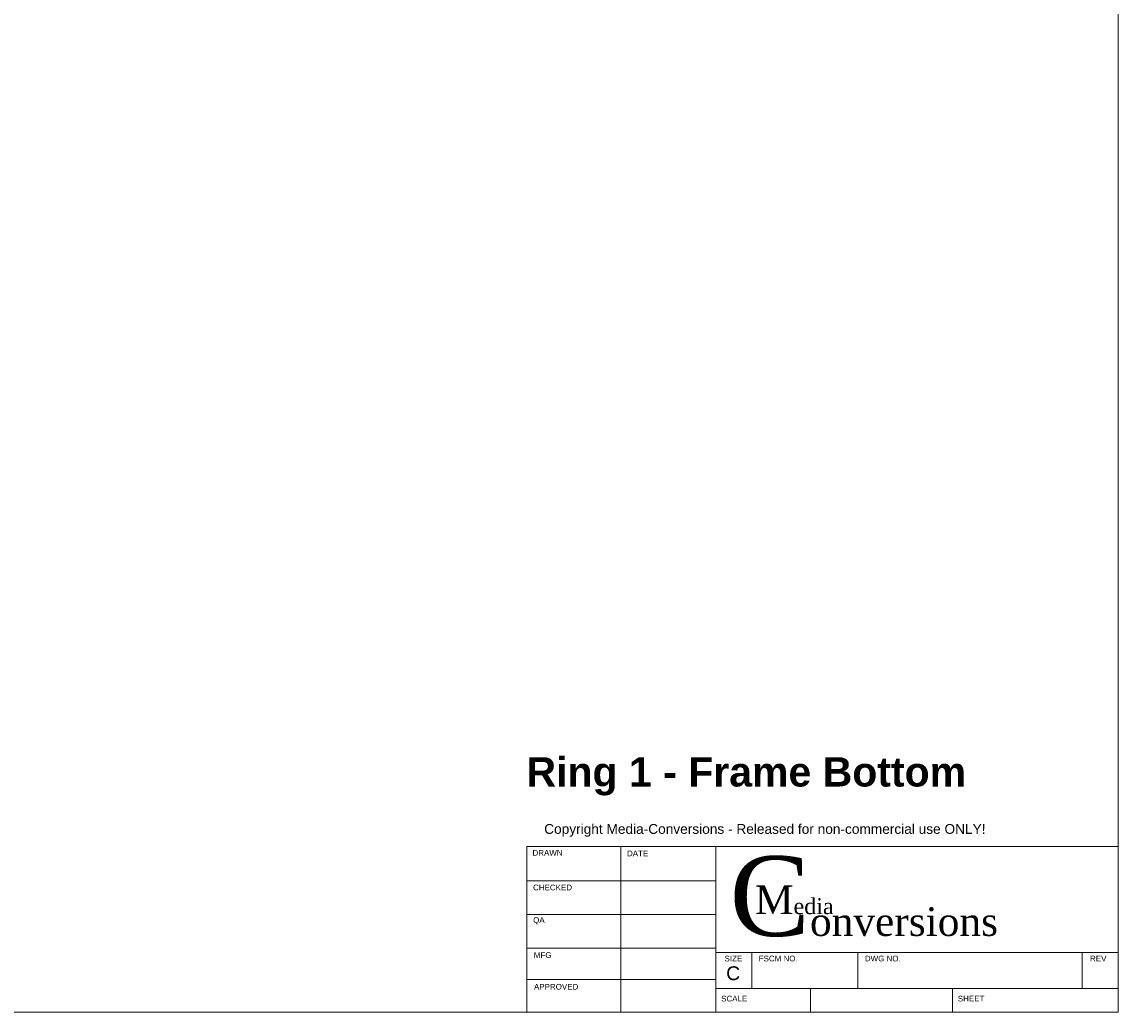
# Model space of a CAD drawing. Header units: inches. Extents: x 0 to 32.5, y 0 to 22.9.
# Tile 2 of 3: x 20.9 to 32.5, y 0 to 10.5. Entities that reach past the tile are written whole.
import ezdxf

# ---------------------------------------------------------------- set-up
doc = ezdxf.new("R2010")
doc.units = ezdxf.units.IN
doc.header["$MEASUREMENT"] = 0
doc.layers.add('CONTINUOUS', color=7, linetype='Continuous', lineweight=0)

# ---------------------------------------------------------------- blocks, each defined once
blk = doc.blocks.new('BLOCK1')
at = {"layer": 'CONTINUOUS'}
for p, q in [((32.5, 0), (32.5, 21)), ((26.25, 1.75), (32.5, 1.75)), ((26.25, 0), (26.25, 1.75)), ((27.246, 1.75), (27.246, 0)), ((28.25, 0), (28.25, 1.75)), ((32.5, 0), (32.5, 1.75)), ((26.25, 1.388), (28.25, 1.388)), ((26.25, 1.031), (28.25, 1.031)), ((26.25, 0.675), (28.25, 0.675)), ((28.25, 0.63), (32.5, 0.63)), ((28.63, 0.25), (28.63, 0.63)), ((29.75, 0.25), (29.75, 0.63)), ((32.12, 0.25), (32.12, 0.63)), ((32.5, 0.125), (32.5, 0.5)), ((26.25, 0.344), (28.25, 0.344)), ((28.25, 0.25), (32.5, 0.25)), ((29.25, 0), (29.25, 0.25)), ((30.75, 0), (30.75, 0.25)), ((0, 0), (32.5, 0))]:
    blk.add_line(p, q, dxfattribs=at)
at = {"layer": 'CONTINUOUS', "attachment_point": 4}
for s, insert, char_height in [('{\\fArial|b0|i0|c0|p0;\\C1;Copyright Media-Conversions - Released for non-commercial use ONLY!}{\\fMS Shell Dlg|b0|i0|c0|p0;\\C7;\\H0.75x;}', (26.435, 1.919), 0.103405), ('{\\fArial|b0|i0|c0|p0;\\C7;DRAWN}{\\fArial|b0|i0|c0|p0;\\C7;}', (26.311, 1.682), 0.06032), ('{\\fArial|b0|i0|c0|p0;\\C7;DRAWN}{\\fArial|b0|i0|c0|p0;\\C7;}', (26.311, 1.682), 0.06032), ('{\\fArial|b0|i0|c0|p0;\\C7;DATE}{\\fArial|b0|i0|c0|p0;\\C7;}', (27.31, 1.676), 0.06032), ('{\\fArial|b0|i0|c0|p0;\\C7;DATE}{\\fArial|b0|i0|c0|p0;\\C7;}', (27.31, 1.676), 0.06032), ('{\\fTimes New Roman|b0|i0|c0|p0;\\C7;C}{\\fTimes New Roman|b0|i0|c0|p0;\\C7;\\H0.36x;onversions}{\\fMS Shell Dlg|b0|i0|c0|p0;\\C7;\\H0.09x;}', (28.394, 1.22), 0.843499), ('{\\fArial|b0|i0|c0|p0;\\C7;}', (27.325, 1.561), 0.09048), ('{\\fArial|b0|i0|c0|p0;\\C7;CHECKED}{\\fArial|b0|i0|c0|p0;\\C7;}', (26.317, 1.316), 0.06032), ('{\\fArial|b0|i0|c0|p0;\\C7;CHECKED}{\\fArial|b0|i0|c0|p0;\\C7;}', (26.317, 1.316), 0.06032), ('{\\fTimes New Roman|b0|i0|c0|p0;\\C7;M}{\\fTimes New Roman|b0|i0|c0|p0;\\C7;\\H0.5555556x;edia}{\\fMS Shell Dlg|b0|i0|c0|p0;\\C7;\\H0.25x;}', (28.662, 1.185), 0.30366), ('{\\fArial|b0|i0|c0|p0;\\C7;QA}{\\fArial|b0|i0|c0|p0;\\C7;}', (26.318, 0.964), 0.06032), ('{\\fArial|b0|i0|c0|p0;\\C7;QA}{\\fArial|b0|i0|c0|p0;\\C7;}', (26.318, 0.964), 0.06032), ('{\\fArial|b0|i0|c0|p0;\\C7;MFG}{\\fArial|b0|i0|c0|p0;\\C7;}', (26.325, 0.601), 0.06032), ('{\\fArial|b0|i0|c0|p0;\\C7;MFG}{\\fArial|b0|i0|c0|p0;\\C7;}', (26.325, 0.601), 0.06032), ('{\\fArial|b0|i0|c0|p0;\\C7;SIZE}{\\fArial|b0|i0|c0|p0;\\C7;}', (28.341, 0.565), 0.06032), ('{\\fArial|b0|i0|c0|p0;\\C7;SIZE}{\\fArial|b0|i0|c0|p0;\\C7;}', (28.341, 0.565), 0.06032), ('{\\fArial|b0|i0|c0|p0;\\C7;FSCM NO.}{\\fArial|b0|i0|c0|p0;\\C7;}', (28.702, 0.565), 0.06032), ('{\\fArial|b0|i0|c0|p0;\\C7;FSCM NO.}{\\fArial|b0|i0|c0|p0;\\C7;}', (28.702, 0.565), 0.06032), ('{\\fArial|b0|i0|c0|p0;\\C7;DWG NO.}{\\fArial|b0|i0|c0|p0;\\C7;}', (29.824, 0.565), 0.06032), ('{\\fArial|b0|i0|c0|p0;\\C7;DWG NO.}{\\fArial|b0|i0|c0|p0;\\C7;}', (29.824, 0.565), 0.06032), ('{\\fArial|b0|i0|c0|p0;\\C7;REV}{\\fArial|b0|i0|c0|p0;\\C7;}', (32.204, 0.565), 0.06032), ('{\\fArial|b0|i0|c0|p0;\\C7;REV}{\\fArial|b0|i0|c0|p0;\\C7;}', (32.204, 0.565), 0.06032), ('{\\fArial|b0|i0|c0|p0;\\C7;C}{\\fArial|b0|i0|c0|p0;\\C7;}', (28.358, 0.409), 0.14649), ('{\\fArial|b0|i0|c0|p0;\\C7;C}{\\fArial|b0|i0|c0|p0;\\C7;}', (28.358, 0.409), 0.14649), ('{\\fArial|b0|i0|c0|p0;\\C7;}', (29.887, 0.41), 0.09048), ('{\\fArial|b0|i0|c0|p0;\\C7;APPROVED}{\\fArial|b0|i0|c0|p0;\\C7;}', (26.327, 0.267), 0.06032), ('{\\fArial|b0|i0|c0|p0;\\C7;APPROVED}{\\fArial|b0|i0|c0|p0;\\C7;}', (26.327, 0.267), 0.06032), ('{\\fArial|b0|i0|c0|p0;\\C7;SCALE}{\\fArial|b0|i0|c0|p0;\\C7;}', (28.305, 0.142), 0.06032), ('{\\fArial|b0|i0|c0|p0;\\C7;SCALE}{\\fArial|b0|i0|c0|p0;\\C7;}', (28.305, 0.142), 0.06032), ('{\\fArial|b0|i0|c0|p0;\\C7;SHEET}{\\fArial|b0|i0|c0|p0;\\C7;}', (30.806, 0.142), 0.06032), ('{\\fArial|b0|i0|c0|p0;\\C7;SHEET}{\\fArial|b0|i0|c0|p0;\\C7;}', (30.806, 0.142), 0.06032)]:
    blk.add_mtext(s, dxfattribs=dict(at, insert=insert, char_height=char_height))

msp = doc.modelspace()

# ---------------------------------------------------------------- block references
at = {"layer": 'CONTINUOUS'}
msp.add_blockref('BLOCK1', (0, 0), dxfattribs=at)

# ---------------------------------------------------------------- texts
at = {"layer": 'CONTINUOUS', "insert": (26.2477, 2.6928), "char_height": 0.310215, "attachment_point": 1}
msp.add_mtext('{\\fArial|b1|i0|c0|p0;\\C7;Ring 1 - Frame Bottom}{\\fArial|b0|i0|c0|p0;\\C7;\\H0.2916667x;}', dxfattribs=at)

doc.saveas('drawing.dxf')
